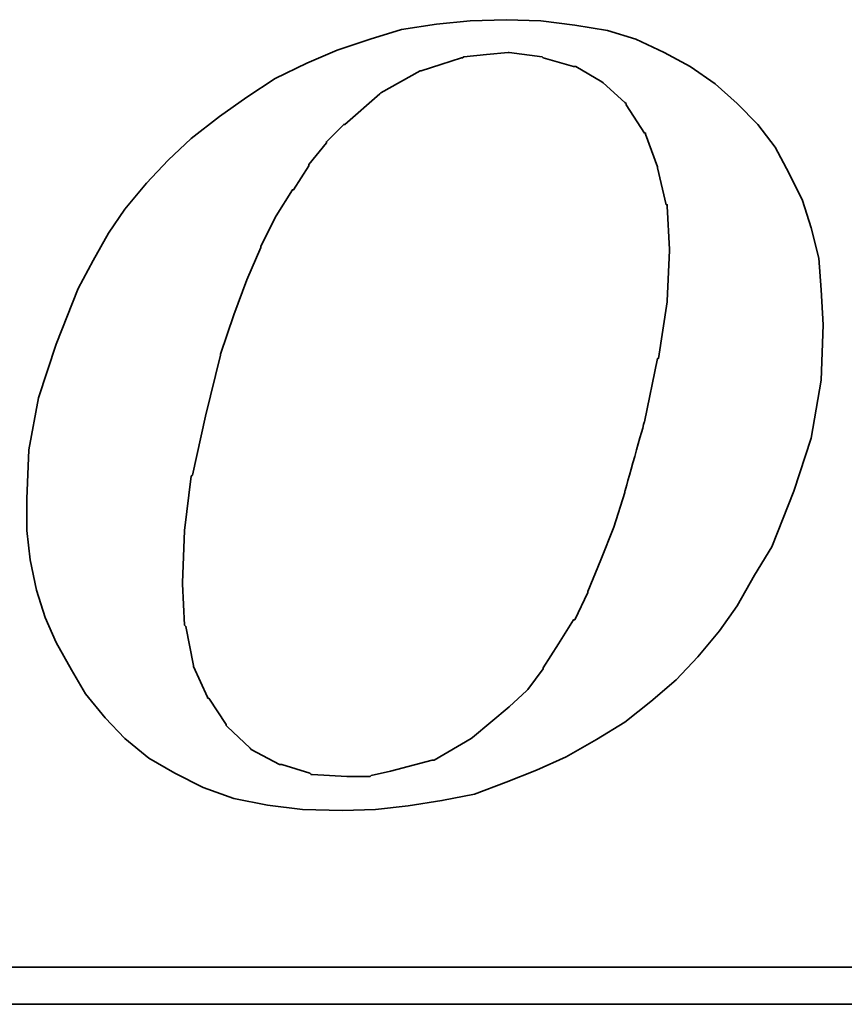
# Model space of a CAD drawing. Header units: millimetres. Extents: x -9 to 294, y -8 to 210.
# Tile 58 of 64: x 249.24 to 252.88, y 107.44 to 111.77. Entities that reach past the tile are written whole.
import ezdxf

# ---------------------------------------------------------------- set-up
doc = ezdxf.new("R2010")
doc.units = ezdxf.units.MM
doc.header["$LTSCALE"] = 0.2
doc.layers.add('layer 1', color=7, linetype='CONTINUOUS')

msp = doc.modelspace()

# ---------------------------------------------------------------- linework, layer by layer
at = {"layer": 'layer 1', "color": 1, "lineweight": 35}
for points, knots in [([(249.6207, 108.6976), (249.6207, 108.6976), (249.7077, 108.6066), (249.7077, 108.6066), (249.7077, 108.6066), (249.7077, 108.6066), (249.8127, 108.5201), (249.8127, 108.5201), (249.8127, 108.5201), (249.8127, 108.5201), (249.9277, 108.4536), (249.9277, 108.4536), (249.9277, 108.4536), (249.9277, 108.4536), (250.0527, 108.3906), (250.0527, 108.3906), (250.0527, 108.3906), (250.0527, 108.3906), (250.1867, 108.3426), (250.1867, 108.3426), (250.1867, 108.3426), (250.1867, 108.3426), (250.3357, 108.3136), (250.3357, 108.3136), (250.3357, 108.3136), (250.3357, 108.3136), (250.4897, 108.2946), (250.4897, 108.2946), (250.4897, 108.2946), (250.4897, 108.2946), (250.6667, 108.2896), (250.6667, 108.2896), (250.6667, 108.2896), (250.6667, 108.2896), (250.8107, 108.2946), (250.8107, 108.2946), (250.8107, 108.2946), (250.8107, 108.2946), (250.9547, 108.3096), (250.9547, 108.3096), (250.9547, 108.3096), (250.9547, 108.3096), (251.1037, 108.3331), (251.1037, 108.3331), (251.1037, 108.3331), (251.1037, 108.3331), (251.2477, 108.3616), (251.2477, 108.3616), (251.2477, 108.3616), (251.2477, 108.3616), (251.3867, 108.4146), (251.3867, 108.4146), (251.3867, 108.4146), (251.3867, 108.4146), (251.5207, 108.4676), (251.5207, 108.4676), (251.5207, 108.4676), (251.5207, 108.4676), (251.6507, 108.5256), (251.6507, 108.5256), (251.6507, 108.5256), (251.6507, 108.5256), (251.7847, 108.6016), (251.7847, 108.6016), (251.7847, 108.6016), (251.7847, 108.6016), (251.9097, 108.6786), (251.9097, 108.6786), (251.9097, 108.6786), (251.9097, 108.6786), (252.0247, 108.7696), (252.0247, 108.7696), (252.0247, 108.7696), (252.0247, 108.7696), (252.1352, 108.8656), (252.1352, 108.8656), (252.1352, 108.8656), (252.1352, 108.8656), (252.2307, 108.9661), (252.2307, 108.9661), (252.2307, 108.9661), (252.2307, 108.9661), (252.3267, 109.0816), (252.3267, 109.0816), (252.3267, 109.0816), (252.3267, 109.0816), (252.4037, 109.1916), (252.4037, 109.1916), (252.4037, 109.1916), (252.4037, 109.1916), (252.4807, 109.3266), (252.4807, 109.3266), (252.4807, 109.3266), (252.4807, 109.3266), (252.5577, 109.4516), (252.5577, 109.4516), (252.5577, 109.4516), (252.5577, 109.4516), (252.6537, 109.6961), (252.6537, 109.6961), (252.6537, 109.6961), (252.6537, 109.6961), (252.7302, 109.9306), (252.7302, 109.9306), (252.7302, 109.9306), (252.7302, 109.9306), (252.7737, 110.1856), (252.7737, 110.1856), (252.7737, 110.1856), (252.7737, 110.1856), (252.7827, 110.4296), (252.7827, 110.4296), (252.7827, 110.4296), (252.7827, 110.4296), (252.7737, 110.5836), (252.7737, 110.5836), (252.7737, 110.5836), (252.7737, 110.5836), (252.7637, 110.7226), (252.7637, 110.7226), (252.7637, 110.7226), (252.7637, 110.7226), (252.7302, 110.8566), (252.7302, 110.8566), (252.7302, 110.8566), (252.7302, 110.8566), (252.6917, 110.9766), (252.6917, 110.9766), (252.6917, 110.9766), (252.6917, 110.9766), (252.6337, 111.0966), (252.6337, 111.0966), (252.6337, 111.0966), (252.6337, 111.0966), (252.5717, 111.2121), (252.5717, 111.2121), (252.5717, 111.2121), (252.5717, 111.2121), (252.4947, 111.3126), (252.4947, 111.3126), (252.4947, 111.3126), (252.4947, 111.3126), (252.4037, 111.4041), (252.4037, 111.4041), (252.4037, 111.4041), (252.4037, 111.4041), (252.3077, 111.4906), (252.3077, 111.4906), (252.3077, 111.4906), (252.3077, 111.4906), (252.1972, 111.5676), (252.1972, 111.5676), (252.1972, 111.5676), (252.1972, 111.5676), (252.0822, 111.6296), (252.0822, 111.6296), (252.0822, 111.6296), (252.0822, 111.6296), (251.9577, 111.6871), (251.9577, 111.6871), (251.9577, 111.6871), (251.9577, 111.6871), (251.8327, 111.7256), (251.8327, 111.7256), (251.8327, 111.7256), (251.8327, 111.7256), (251.6887, 111.7496), (251.6887, 111.7496), (251.6887, 111.7496), (251.6887, 111.7496), (251.5397, 111.7686), (251.5397, 111.7686), (251.5397, 111.7686), (251.5397, 111.7686), (251.3867, 111.7736), (251.3867, 111.7736), (251.3867, 111.7736), (251.3867, 111.7736), (251.2287, 111.7686), (251.2287, 111.7686), (251.2287, 111.7686), (251.2287, 111.7686), (251.0797, 111.7546), (251.0797, 111.7546), (251.0797, 111.7546), (251.0797, 111.7546), (250.9257, 111.7306), (250.9257, 111.7306), (250.9257, 111.7306), (250.9257, 111.7306), (250.7872, 111.6871), (250.7872, 111.6871), (250.7872, 111.6871), (250.7872, 111.6871), (250.6427, 111.6396), (250.6427, 111.6396), (250.6427, 111.6396), (250.6427, 111.6396), (250.5087, 111.5816), (250.5087, 111.5816), (250.5087, 111.5816), (250.5087, 111.5816), (250.3697, 111.5146), (250.3697, 111.5146), (250.3697, 111.5146), (250.3697, 111.5146), (250.2447, 111.4326), (250.2447, 111.4326), (250.2447, 111.4326), (250.2447, 111.4326), (250.1247, 111.3466), (250.1247, 111.3466), (250.1247, 111.3466), (250.1247, 111.3466), (249.9997, 111.2506), (249.9997, 111.2506), (249.9997, 111.2506), (249.9997, 111.2506), (249.8987, 111.1546), (249.8987, 111.1546), (249.8987, 111.1546), (249.8987, 111.1546), (249.8027, 111.0536), (249.8027, 111.0536), (249.8027, 111.0536), (249.8027, 111.0536), (249.7077, 110.9386), (249.7077, 110.9386), (249.7077, 110.9386), (249.7077, 110.9386), (249.6357, 110.8331), (249.6357, 110.8331), (249.6357, 110.8331), (249.6357, 110.8331), (249.5677, 110.7126), (249.5677, 110.7126), (249.5677, 110.7126), (249.5677, 110.7126), (249.5012, 110.5886), (249.5012, 110.5886), (249.5012, 110.5886), (249.5012, 110.5886), (249.4047, 110.3436), (249.4047, 110.3436), (249.4047, 110.3436), (249.4047, 110.3436), (249.3277, 110.1081), (249.3277, 110.1081), (249.3277, 110.1081), (249.3277, 110.1081), (249.2847, 109.8786), (249.2847, 109.8786), (249.2847, 109.8786), (249.2847, 109.8786), (249.2757, 109.6626), (249.2757, 109.6626), (249.2757, 109.6626), (249.2757, 109.6626), (249.2757, 109.5236), (249.2757, 109.5236), (249.2757, 109.5236), (249.2757, 109.5236), (249.2897, 109.3936), (249.2897, 109.3936), (249.2897, 109.3936), (249.2897, 109.3936), (249.3187, 109.2596), (249.3187, 109.2596), (249.3187, 109.2596), (249.3187, 109.2596), (249.3567, 109.1391), (249.3567, 109.1391), (249.3567, 109.1391), (249.3567, 109.1391), (249.4047, 109.0291), (249.4047, 109.0291), (249.4047, 109.0291), (249.4047, 109.0291), (249.4722, 108.9086), (249.4722, 108.9086), (249.4722, 108.9086), (249.4722, 108.9086), (249.5342, 108.8036), (249.5342, 108.8036), (249.5342, 108.8036), (249.5342, 108.8036), (249.6207, 108.6976), (249.6207, 108.6976)], [0, 0, 0, 0, 0.013889, 0.013889, 0.013889, 0.013889, 0.027778, 0.027778, 0.027778, 0.027778, 0.041667, 0.041667, 0.041667, 0.041667, 0.055556, 0.055556, 0.055556, 0.055556, 0.069444, 0.069444, 0.069444, 0.069444, 0.083333, 0.083333, 0.083333, 0.083333, 0.097222, 0.097222, 0.097222, 0.097222, 0.111111, 0.111111, 0.111111, 0.111111, 0.125, 0.125, 0.125, 0.125, 0.138889, 0.138889, 0.138889, 0.138889, 0.152778, 0.152778, 0.152778, 0.152778, 0.166667, 0.166667, 0.166667, 0.166667, 0.180556, 0.180556, 0.180556, 0.180556, 0.194444, 0.194444, 0.194444, 0.194444, 0.208333, 0.208333, 0.208333, 0.208333, 0.222222, 0.222222, 0.222222, 0.222222, 0.236111, 0.236111, 0.236111, 0.236111, 0.25, 0.25, 0.25, 0.25, 0.263889, 0.263889, 0.263889, 0.263889, 0.277778, 0.277778, 0.277778, 0.277778, 0.291667, 0.291667, 0.291667, 0.291667, 0.305556, 0.305556, 0.305556, 0.305556, 0.319444, 0.319444, 0.319444, 0.319444, 0.333333, 0.333333, 0.333333, 0.333333, 0.347222, 0.347222, 0.347222, 0.347222, 0.361111, 0.361111, 0.361111, 0.361111, 0.375, 0.375, 0.375, 0.375, 0.388889, 0.388889, 0.388889, 0.388889, 0.402778, 0.402778, 0.402778, 0.402778, 0.416667, 0.416667, 0.416667, 0.416667, 0.430556, 0.430556, 0.430556, 0.430556, 0.444444, 0.444444, 0.444444, 0.444444, 0.458333, 0.458333, 0.458333, 0.458333, 0.472222, 0.472222, 0.472222, 0.472222, 0.486111, 0.486111, 0.486111, 0.486111, 0.5, 0.5, 0.5, 0.5, 0.513889, 0.513889, 0.513889, 0.513889, 0.527778, 0.527778, 0.527778, 0.527778, 0.541667, 0.541667, 0.541667, 0.541667, 0.555556, 0.555556, 0.555556, 0.555556, 0.569444, 0.569444, 0.569444, 0.569444, 0.583333, 0.583333, 0.583333, 0.583333, 0.597222, 0.597222, 0.597222, 0.597222, 0.611111, 0.611111, 0.611111, 0.611111, 0.625, 0.625, 0.625, 0.625, 0.638889, 0.638889, 0.638889, 0.638889, 0.652778, 0.652778, 0.652778, 0.652778, 0.666667, 0.666667, 0.666667, 0.666667, 0.680556, 0.680556, 0.680556, 0.680556, 0.694444, 0.694444, 0.694444, 0.694444, 0.708333, 0.708333, 0.708333, 0.708333, 0.722222, 0.722222, 0.722222, 0.722222, 0.736111, 0.736111, 0.736111, 0.736111, 0.75, 0.75, 0.75, 0.75, 0.763889, 0.763889, 0.763889, 0.763889, 0.777778, 0.777778, 0.777778, 0.777778, 0.791667, 0.791667, 0.791667, 0.791667, 0.805556, 0.805556, 0.805556, 0.805556, 0.819444, 0.819444, 0.819444, 0.819444, 0.833333, 0.833333, 0.833333, 0.833333, 0.847222, 0.847222, 0.847222, 0.847222, 0.861111, 0.861111, 0.861111, 0.861111, 0.875, 0.875, 0.875, 0.875, 0.888889, 0.888889, 0.888889, 0.888889, 0.902778, 0.902778, 0.902778, 0.902778, 0.916667, 0.916667, 0.916667, 0.916667, 0.930556, 0.930556, 0.930556, 0.930556, 0.944444, 0.944444, 0.944444, 0.944444, 0.958333, 0.958333, 0.958333, 0.958333, 0.972222, 0.972222, 0.972222, 0.972222, 0.986111, 0.986111, 0.986111, 0.986111, 1, 1, 1, 1]), ([(250.1292, 110.3006), (250.1292, 110.3006), (250.1867, 110.4736), (250.1867, 110.4736), (250.1867, 110.4736), (250.1867, 110.4736), (250.2447, 110.6271), (250.2447, 110.6271), (250.2447, 110.6271), (250.2447, 110.6271), (250.3067, 110.7706), (250.3067, 110.7706), (250.3067, 110.7706), (250.3067, 110.7706), (250.3067, 110.7756), (250.3067, 110.7756), (250.3067, 110.7756), (250.3067, 110.7756), (250.3737, 110.9096), (250.3737, 110.9096), (250.3737, 110.9096), (250.3737, 110.9096), (250.4457, 111.0246), (250.4457, 111.0246), (250.4457, 111.0246), (250.4457, 111.0246), (250.4507, 111.0246), (250.4507, 111.0246), (250.4507, 111.0246), (250.4507, 111.0246), (250.5177, 111.1301), (250.5177, 111.1301), (250.5177, 111.1301), (250.5177, 111.1301), (250.5177, 111.1351), (250.5177, 111.1351), (250.5177, 111.1351), (250.5177, 111.1351), (250.5952, 111.2316), (250.5952, 111.2316), (250.5952, 111.2316), (250.5952, 111.2316), (250.5952, 111.2356), (250.5952, 111.2356), (250.5952, 111.2356), (250.5952, 111.2356), (250.6717, 111.3126), (250.6717, 111.3126), (250.6717, 111.3126), (250.6717, 111.3126), (250.6767, 111.3126), (250.6767, 111.3126), (250.6767, 111.3126), (250.6767, 111.3126), (250.8297, 111.4476), (250.8297, 111.4476), (250.8297, 111.4476), (250.8297, 111.4476), (250.8347, 111.4516), (250.8347, 111.4516), (250.8347, 111.4516), (250.8347, 111.4516), (251.0077, 111.5476), (251.0077, 111.5476), (251.0077, 111.5476), (251.0077, 111.5476), (251.0127, 111.5476), (251.0127, 111.5476), (251.0127, 111.5476), (251.0127, 111.5476), (251.0987, 111.5766), (251.0987, 111.5766), (251.0987, 111.5766), (251.0987, 111.5766), (251.1897, 111.6056), (251.1897, 111.6056), (251.1897, 111.6056), (251.1897, 111.6056), (251.1947, 111.6056), (251.1947, 111.6056), (251.1947, 111.6056), (251.1947, 111.6056), (251.1997, 111.6106), (251.1997, 111.6106), (251.1997, 111.6106), (251.1997, 111.6106), (251.2997, 111.6196), (251.2997, 111.6196), (251.2997, 111.6196), (251.2997, 111.6196), (251.3957, 111.6296), (251.3957, 111.6296), (251.3957, 111.6296), (251.3957, 111.6296), (251.4007, 111.6296), (251.4007, 111.6296), (251.4007, 111.6296), (251.4007, 111.6296), (251.5452, 111.6106), (251.5452, 111.6106), (251.5452, 111.6106), (251.5452, 111.6106), (251.5497, 111.6056), (251.5497, 111.6056), (251.5497, 111.6056), (251.5497, 111.6056), (251.6837, 111.5676), (251.6837, 111.5676), (251.6837, 111.5676), (251.6837, 111.5676), (251.6887, 111.5676), (251.6887, 111.5676), (251.6887, 111.5676), (251.6887, 111.5676), (251.6932, 111.5676), (251.6932, 111.5676), (251.6932, 111.5676), (251.6932, 111.5676), (251.8087, 111.4996), (251.8087, 111.4996), (251.8087, 111.4996), (251.8087, 111.4996), (251.8137, 111.4956), (251.8137, 111.4956), (251.8137, 111.4956), (251.8137, 111.4956), (251.9097, 111.4086), (251.9097, 111.4086), (251.9097, 111.4086), (251.9097, 111.4086), (251.9147, 111.4041), (251.9147, 111.4041), (251.9147, 111.4041), (251.9147, 111.4041), (251.9147, 111.3991), (251.9147, 111.3991), (251.9147, 111.3991), (251.9147, 111.3991), (251.9962, 111.2741), (251.9962, 111.2741), (251.9962, 111.2741), (251.9962, 111.2741), (252.0007, 111.2741), (252.0007, 111.2741), (252.0007, 111.2741), (252.0007, 111.2741), (252.0007, 111.2696), (252.0007, 111.2696), (252.0007, 111.2696), (252.0007, 111.2696), (252.0537, 111.1256), (252.0537, 111.1256), (252.0537, 111.1256), (252.0537, 111.1256), (252.0537, 111.1206), (252.0537, 111.1206), (252.0537, 111.1206), (252.0537, 111.1206), (252.0917, 110.9581), (252.0917, 110.9581), (252.0917, 110.9581), (252.0917, 110.9581), (252.0967, 110.9581), (252.0967, 110.9581), (252.0967, 110.9581), (252.0967, 110.9581), (252.0967, 110.9526), (252.0967, 110.9526), (252.0967, 110.9526), (252.0967, 110.9526), (252.1067, 110.7606), (252.1067, 110.7606), (252.1067, 110.7606), (252.1067, 110.7606), (252.1067, 110.7561), (252.1067, 110.7561), (252.1067, 110.7561), (252.1067, 110.7561), (252.0967, 110.5356), (252.0967, 110.5356), (252.0967, 110.5356), (252.0967, 110.5356), (252.0967, 110.5306), (252.0967, 110.5306), (252.0967, 110.5306), (252.0967, 110.5306), (252.0582, 110.2816), (252.0582, 110.2816), (252.0582, 110.2816), (252.0582, 110.2816), (252.0537, 110.2816), (252.0537, 110.2816), (252.0537, 110.2816), (252.0537, 110.2816), (251.9962, 110.0026), (251.9962, 110.0026), (251.9962, 110.0026), (251.9962, 110.0026), (251.9097, 109.6961), (251.9097, 109.6961), (251.9097, 109.6961), (251.9097, 109.6961), (251.9097, 109.6906), (251.9097, 109.6906), (251.9097, 109.6906), (251.9097, 109.6906), (251.8617, 109.5376), (251.8617, 109.5376), (251.8617, 109.5376), (251.8617, 109.5376), (251.8037, 109.3936), (251.8037, 109.3936), (251.8037, 109.3936), (251.8037, 109.3936), (251.7467, 109.2546), (251.7467, 109.2546), (251.7467, 109.2546), (251.7467, 109.2546), (251.7467, 109.2496), (251.7467, 109.2496), (251.7467, 109.2496), (251.7467, 109.2496), (251.6887, 109.1296), (251.6887, 109.1296), (251.6887, 109.1296), (251.6887, 109.1296), (251.6837, 109.1296), (251.6837, 109.1296), (251.6837, 109.1296), (251.6837, 109.1296), (251.6167, 109.0241), (251.6167, 109.0241), (251.6167, 109.0241), (251.6167, 109.0241), (251.5497, 108.9186), (251.5497, 108.9186), (251.5497, 108.9186), (251.5497, 108.9186), (251.5497, 108.9136), (251.5497, 108.9136), (251.5497, 108.9136), (251.5497, 108.9136), (251.4827, 108.8226), (251.4827, 108.8226), (251.4827, 108.8226), (251.4827, 108.8226), (251.4777, 108.8176), (251.4777, 108.8176), (251.4777, 108.8176), (251.4777, 108.8176), (251.4007, 108.7456), (251.4007, 108.7456), (251.4007, 108.7456), (251.4007, 108.7456), (251.2382, 108.6111), (251.2382, 108.6111), (251.2382, 108.6111), (251.2382, 108.6111), (251.2327, 108.6066), (251.2327, 108.6066), (251.2327, 108.6066), (251.2327, 108.6066), (251.0697, 108.5106), (251.0697, 108.5106), (251.0697, 108.5106), (251.0697, 108.5106), (251.0647, 108.5106), (251.0647, 108.5106), (251.0647, 108.5106), (251.0647, 108.5106), (251.0607, 108.5106), (251.0607, 108.5106), (251.0607, 108.5106), (251.0607, 108.5106), (250.8777, 108.4626), (250.8777, 108.4626), (250.8777, 108.4626), (250.8777, 108.4626), (250.7917, 108.4431), (250.7917, 108.4431), (250.7917, 108.4431), (250.7917, 108.4431), (250.7872, 108.4386), (250.7872, 108.4386), (250.7872, 108.4386), (250.7872, 108.4386), (250.7817, 108.4386), (250.7817, 108.4386), (250.7817, 108.4386), (250.7817, 108.4386), (250.6857, 108.4386), (250.6857, 108.4386), (250.6857, 108.4386), (250.6857, 108.4386), (250.5327, 108.4481), (250.5327, 108.4481), (250.5327, 108.4481), (250.5327, 108.4481), (250.5277, 108.4481), (250.5277, 108.4481), (250.5277, 108.4481), (250.5277, 108.4481), (250.5227, 108.4536), (250.5227, 108.4536), (250.5227, 108.4536), (250.5227, 108.4536), (250.3982, 108.4916), (250.3982, 108.4916), (250.3982, 108.4916), (250.3982, 108.4916), (250.3937, 108.4916), (250.3937, 108.4916), (250.3937, 108.4916), (250.3937, 108.4916), (250.3887, 108.4916), (250.3887, 108.4916), (250.3887, 108.4916), (250.3887, 108.4916), (250.2637, 108.5586), (250.2637, 108.5586), (250.2637, 108.5586), (250.2637, 108.5586), (250.2592, 108.5636), (250.2592, 108.5636), (250.2592, 108.5636), (250.2592, 108.5636), (250.1587, 108.6596), (250.1587, 108.6596), (250.1587, 108.6596), (250.1587, 108.6596), (250.1532, 108.6646), (250.1532, 108.6646), (250.1532, 108.6646), (250.1532, 108.6646), (250.1532, 108.6686), (250.1532, 108.6686), (250.1532, 108.6686), (250.1532, 108.6686), (250.0767, 108.7846), (250.0767, 108.7846), (250.0767, 108.7846), (250.0767, 108.7846), (250.0717, 108.7846), (250.0717, 108.7846), (250.0717, 108.7846), (250.0717, 108.7846), (250.0717, 108.7886), (250.0717, 108.7886), (250.0717, 108.7886), (250.0717, 108.7886), (250.0097, 108.9236), (250.0097, 108.9236), (250.0097, 108.9236), (250.0097, 108.9236), (250.0097, 108.9286), (250.0097, 108.9286), (250.0097, 108.9286), (250.0097, 108.9286), (249.9762, 109.1006), (249.9762, 109.1006), (249.9762, 109.1006), (249.9762, 109.1006), (249.9707, 109.1056), (249.9707, 109.1056), (249.9707, 109.1056), (249.9707, 109.1056), (249.9617, 109.2876), (249.9617, 109.2876), (249.9617, 109.2876), (249.9617, 109.2876), (249.9617, 109.2926), (249.9617, 109.2926), (249.9617, 109.2926), (249.9617, 109.2926), (249.9707, 109.5236), (249.9707, 109.5236), (249.9707, 109.5236), (249.9707, 109.5236), (249.9997, 109.7626), (249.9997, 109.7626), (249.9997, 109.7626), (249.9997, 109.7626), (250.0047, 109.7676), (250.0047, 109.7676), (250.0047, 109.7676), (250.0047, 109.7676), (250.0622, 110.0266), (250.0622, 110.0266), (250.0622, 110.0266), (250.0622, 110.0266), (250.1292, 110.2956), (250.1292, 110.2956), (250.1292, 110.2956), (250.1292, 110.2956), (250.1292, 110.3006), (250.1292, 110.3006)], [0, 0, 0, 0, 0.010101, 0.010101, 0.010101, 0.010101, 0.020202, 0.020202, 0.020202, 0.020202, 0.030303, 0.030303, 0.030303, 0.030303, 0.040404, 0.040404, 0.040404, 0.040404, 0.050505, 0.050505, 0.050505, 0.050505, 0.060606, 0.060606, 0.060606, 0.060606, 0.070707, 0.070707, 0.070707, 0.070707, 0.080808, 0.080808, 0.080808, 0.080808, 0.090909, 0.090909, 0.090909, 0.090909, 0.10101, 0.10101, 0.10101, 0.10101, 0.111111, 0.111111, 0.111111, 0.111111, 0.121212, 0.121212, 0.121212, 0.121212, 0.131313, 0.131313, 0.131313, 0.131313, 0.141414, 0.141414, 0.141414, 0.141414, 0.151515, 0.151515, 0.151515, 0.151515, 0.161616, 0.161616, 0.161616, 0.161616, 0.171717, 0.171717, 0.171717, 0.171717, 0.181818, 0.181818, 0.181818, 0.181818, 0.191919, 0.191919, 0.191919, 0.191919, 0.20202, 0.20202, 0.20202, 0.20202, 0.212121, 0.212121, 0.212121, 0.212121, 0.222222, 0.222222, 0.222222, 0.222222, 0.232323, 0.232323, 0.232323, 0.232323, 0.242424, 0.242424, 0.242424, 0.242424, 0.252525, 0.252525, 0.252525, 0.252525, 0.262626, 0.262626, 0.262626, 0.262626, 0.272727, 0.272727, 0.272727, 0.272727, 0.282828, 0.282828, 0.282828, 0.282828, 0.292929, 0.292929, 0.292929, 0.292929, 0.30303, 0.30303, 0.30303, 0.30303, 0.313131, 0.313131, 0.313131, 0.313131, 0.323232, 0.323232, 0.323232, 0.323232, 0.333333, 0.333333, 0.333333, 0.333333, 0.343434, 0.343434, 0.343434, 0.343434, 0.353535, 0.353535, 0.353535, 0.353535, 0.363636, 0.363636, 0.363636, 0.363636, 0.373737, 0.373737, 0.373737, 0.373737, 0.383838, 0.383838, 0.383838, 0.383838, 0.393939, 0.393939, 0.393939, 0.393939, 0.40404, 0.40404, 0.40404, 0.40404, 0.414141, 0.414141, 0.414141, 0.414141, 0.424242, 0.424242, 0.424242, 0.424242, 0.434343, 0.434343, 0.434343, 0.434343, 0.444444, 0.444444, 0.444444, 0.444444, 0.454545, 0.454545, 0.454545, 0.454545, 0.464646, 0.464646, 0.464646, 0.464646, 0.474747, 0.474747, 0.474747, 0.474747, 0.484848, 0.484848, 0.484848, 0.484848, 0.494949, 0.494949, 0.494949, 0.49495, 0.505051, 0.505051, 0.505051, 0.505051, 0.515152, 0.515152, 0.515152, 0.515152, 0.525253, 0.525253, 0.525253, 0.525253, 0.535354, 0.535354, 0.535354, 0.535354, 0.545455, 0.545455, 0.545455, 0.545455, 0.555556, 0.555556, 0.555556, 0.555556, 0.565657, 0.565657, 0.565657, 0.565657, 0.575758, 0.575758, 0.575758, 0.575758, 0.585859, 0.585859, 0.585859, 0.585859, 0.59596, 0.59596, 0.59596, 0.59596, 0.606061, 0.606061, 0.606061, 0.606061, 0.616162, 0.616162, 0.616162, 0.616162, 0.626263, 0.626263, 0.626263, 0.626263, 0.636364, 0.636364, 0.636364, 0.636364, 0.646465, 0.646465, 0.646465, 0.646465, 0.656566, 0.656566, 0.656566, 0.656566, 0.666667, 0.666667, 0.666667, 0.666667, 0.676768, 0.676768, 0.676768, 0.676768, 0.686869, 0.686869, 0.686869, 0.686869, 0.69697, 0.69697, 0.69697, 0.69697, 0.707071, 0.707071, 0.707071, 0.707071, 0.717172, 0.717172, 0.717172, 0.717172, 0.727273, 0.727273, 0.727273, 0.727273, 0.737374, 0.737374, 0.737374, 0.737374, 0.747475, 0.747475, 0.747475, 0.747475, 0.757576, 0.757576, 0.757576, 0.757576, 0.767677, 0.767677, 0.767677, 0.767677, 0.777778, 0.777778, 0.777778, 0.777778, 0.787879, 0.787879, 0.787879, 0.787879, 0.79798, 0.79798, 0.79798, 0.79798, 0.808081, 0.808081, 0.808081, 0.808081, 0.818182, 0.818182, 0.818182, 0.818182, 0.828283, 0.828283, 0.828283, 0.828283, 0.838384, 0.838384, 0.838384, 0.838384, 0.848485, 0.848485, 0.848485, 0.848485, 0.858586, 0.858586, 0.858586, 0.858586, 0.868687, 0.868687, 0.868687, 0.868687, 0.878788, 0.878788, 0.878788, 0.878788, 0.888889, 0.888889, 0.888889, 0.888889, 0.89899, 0.89899, 0.89899, 0.89899, 0.909091, 0.909091, 0.909091, 0.909091, 0.919192, 0.919192, 0.919192, 0.919192, 0.929293, 0.929293, 0.929293, 0.929293, 0.939394, 0.939394, 0.939394, 0.939394, 0.949495, 0.949495, 0.949495, 0.949495, 0.959596, 0.959596, 0.959596, 0.959596, 0.969697, 0.969697, 0.969697, 0.969697, 0.979798, 0.979798, 0.979798, 0.979798, 0.989899, 0.989899, 0.989899, 0.989899, 1, 1, 1, 1]), ([(257.6432, 108.1986), (257.6432, 108.1986), (257.6432, 107.6371), (257.6432, 107.6371), (257.6432, 107.6371), (257.6432, 107.6371), (257.6432, 107.5986), (257.6432, 107.5986), (257.6432, 107.5986), (257.6432, 107.5986), (257.6047, 107.5986), (257.6047, 107.5986), (257.6047, 107.5986), (257.6047, 107.5986), (224.7957, 107.5986), (224.7957, 107.5986), (224.7957, 107.5986), (224.7957, 107.5986), (224.7957, 107.4356), (224.7957, 107.4356), (224.7957, 107.4356), (224.7957, 107.4356), (259.0397, 107.4356), (259.0397, 107.4356), (259.0397, 107.4356), (259.0397, 107.4356), (257.6432, 108.1986), (257.6432, 108.1986)], [0, 0, 0, 0, 0.142857, 0.142857, 0.142857, 0.142857, 0.285714, 0.285714, 0.285714, 0.285714, 0.428571, 0.428571, 0.428571, 0.428571, 0.571429, 0.571429, 0.571429, 0.571429, 0.714286, 0.714286, 0.714286, 0.714286, 0.857143, 0.857143, 0.857143, 0.857143, 1, 1, 1, 1])]:
    msp.add_open_spline(points, degree=3, knots=knots, dxfattribs=at)

doc.saveas('drawing.dxf')
